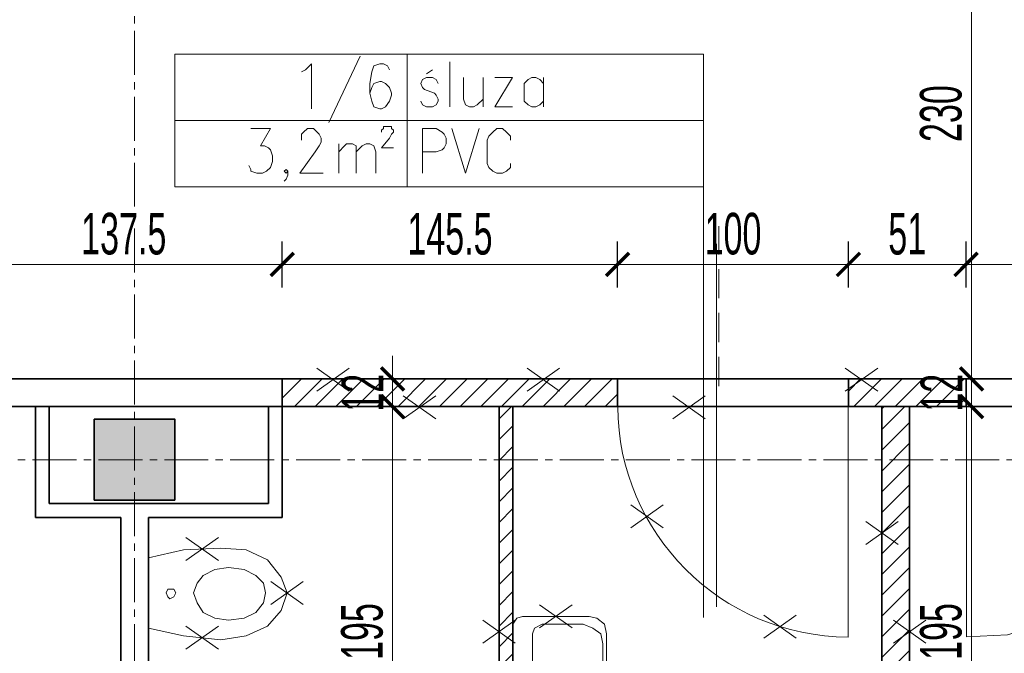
# Model space of a CAD drawing. Header units: millimetres. Extents: x 0 to 12515, y 0 to 27803.
# Tile 39 of 97: x 8334 to 8761, y 21960 to 22235. Entities that reach past the tile are written whole.
import ezdxf

# ---------------------------------------------------------------- set-up
doc = ezdxf.new("R2010")
doc.units = ezdxf.units.MM
for name, pattern in [('ACAD_ISO02W100', [15, 12, -3]), ('CACHE2', [4.7625, 3.175, -1.5875]), ('CENTER2', [28.575, 19.05, -3.175, 3.175, -3.175]), ('DASHED', [19.05, 12.7, -6.35])]:
    doc.linetypes.add(name, pattern=pattern)
for name, color, linetype, lineweight in [('DEMONTARZE', 86, 'Continuous', 18), ('SQ_ISTN.Ściany', 140, 'Continuous', 35), ('SQ_Osie', 220, 'CENTER2', 9), ('SQ_Wyburzenia', 94, 'Continuous', 18), ('SQ_Wymiary', 7, 'Continuous', 5), ('SQ_ZAKRES_OPRACOWANIA', 7, 'ACAD_ISO02W100', 20)]:
    doc.layers.add(name, color=color, linetype=linetype, lineweight=lineweight)
doc.layers.add('PDF _Geometria', color=7, linetype='Continuous')
doc.layers.add('SQ_Widok', color=7, linetype='DASHED', lineweight=15, true_color=0x474747)
doc.styles.add('SQ_Swis721 LtCn BT', font='swisscl.ttf', dxfattribs={"width": 0.8})
doc.dimstyles.new('SQ_100', dxfattribs={"dimscale": 100, "dimtxt": 0.18, "dimasz": 0.1, "dimexe": 0.1, "dimexo": 0.01, "dimgap": 0.04, "dimtad": 1, "dimrnd": 0.5, "dimdsep": 46, "dimtxsty": 'SQ_Swis721 LtCn BT', "dimblk": 'ARCHTICK', "dimcen": 0.1, "dimdle": 0.1, "dimclrd": 256, "dimclre": 256, "dimclrt": 256, "dimaunit": 1, "dimadec": 0, "dimazin": 0, "dimtfac": 1, "dimtix": 1, "dimtmove": 2, "dimatfit": 3, "dimldrblk": 'ARCHTICK', "dimfxl": 0.1, "dimfxlon": 1, "dimtolj": 1, "dimlwd": -1, "dimarcsym": 0})

# ---------------------------------------------------------------- blocks, each defined once
blk = doc.blocks.new('osie bud A')
at = {"layer": 'SQ_ISTN.Ściany', "lineweight": 5}
h = blk.add_hatch(dxfattribs=at)
h.set_pattern_fill('JIS_STN_1E', color=256, scale=10)
h.set_pattern_definition([(45, (46210.293, 23121.439), (-7.071068, 7.071068), []), (45, (46217.343, 23121.439), (-7.071068, 7.071068), [10, -5])])
h.paths.add_polyline_path([(25436.8, 18313.95), (25471.8, 18313.95), (25471.8, 18278.95), (25436.8, 18278.95)])
h.paths.add_polyline_path([(25436.8, 18613.95), (25471.8, 18613.95), (25471.8, 18578.95), (25436.8, 18578.95)])
h.paths.add_polyline_path([(25436.8, 19153.95), (25471.8, 19153.95), (25471.8, 19118.95), (25436.8, 19118.95)])
h.paths.add_polyline_path([(24776.8, 19153.95), (24811.8, 19153.95), (24811.8, 19118.95), (24776.8, 19118.95)])
h.paths.add_polyline_path([(24116.8, 19153.95), (24151.8, 19153.95), (24151.8, 19118.95), (24116.8, 19118.95)])
h.paths.add_polyline_path([(23456.8, 19153.95), (23491.8, 19153.95), (23491.8, 19118.95), (23456.8, 19118.95)])
h.paths.add_polyline_path([(23456.8, 18613.95), (23491.8, 18613.95), (23491.8, 18578.95), (23456.8, 18578.95)])
h.paths.add_polyline_path([(23456.8, 18313.95), (23491.8, 18313.95), (23491.8, 18278.95), (23456.8, 18278.95)])
h.paths.add_polyline_path([(23456.8, 17776.95), (23491.8, 17776.95), (23491.8, 17741.95), (23456.8, 17741.95)])
h.paths.add_polyline_path([(24116.8, 17776.95), (24151.8, 17776.95), (24151.8, 17741.95), (24116.8, 17741.95)])
h.paths.add_polyline_path([(24776.8, 17776.95), (24811.8, 17776.95), (24811.8, 17741.95), (24776.8, 17741.95)])
h.paths.add_polyline_path([(25436.8, 17776.95), (25471.8, 17776.95), (25471.8, 17741.95), (25436.8, 17741.95)])
h.paths.add_polyline_path([(24776.8, 18313.95), (24811.8, 18313.95), (24811.8, 18278.95), (24776.8, 18278.95)])
h.paths.add_polyline_path([(24776.8, 18613.95), (24811.8, 18613.95), (24811.8, 18578.95), (24776.8, 18578.95)])
h.paths.add_polyline_path([(24116.8, 18613.95), (24151.8, 18613.95), (24151.8, 18578.95), (24116.8, 18578.95)])
h.paths.add_polyline_path([(23156.8, 18313.95), (23191.8, 18313.95), (23191.8, 18278.95), (23156.8, 18278.95)])
h.paths.add_polyline_path([(24116.8, 18313.95), (24151.8, 18313.95), (24151.8, 18278.95), (24116.8, 18278.95)])
at = {"layer": 'SQ_ISTN.Ściany'}
blk.add_lwpolyline([(24116.8, 18613.95), (24151.8, 18613.95), (24151.8, 18578.95), (24116.8, 18578.95)], close=True, dxfattribs=at)
at = {"layer": 'SQ_Osie'}
for p, q in [((24134.3, 19372.6), (24134.3, 17597.31)), ((22587.87, 18596.45), (25598.18, 18596.45))]:
    blk.add_line(p, q, dxfattribs=at)
blk = doc.blocks.new('_ArchTick')
at = {"color": 0, "linetype": 'ByBlock', "const_width": 0.15}
blk.add_lwpolyline([(-0.5, -0.5), (0.5, 0.5)], dxfattribs=at)
blk = doc.blocks.new('*D1796')
at = {"layer": 'Defpoints', "color": 0, "transparency": 16777216}
for p in [(8744.4, 22066.92), (8746.41, 22066.92), (8744.4, 21871.91)]:
    blk.add_point(p, dxfattribs=at)
at = {"layer": 'SQ_Wymiary', "transparency": 16777216}
blk.add_line((8746.41, 21861.91), (8746.41, 22076.92), dxfattribs=at)
at = {"layer": 'SQ_Wymiary', "lineweight": -2, "transparency": 16777216}
for p, q in [((8745.4, 22066.92), (8756.41, 22066.92)), ((8745.4, 21871.91), (8756.41, 21871.91))]:
    blk.add_line(p, q, dxfattribs=at)
at = {"layer": 'SQ_Wymiary', "transparency": 16777216, "xscale": 10, "yscale": 10, "zscale": 10}
for p, rotation in [((8746.41, 22066.92), 90), ((8746.41, 21871.91), 270)]:
    blk.add_blockref('_ArchTick', p, dxfattribs=dict(at, rotation=rotation))
at = {"layer": 'SQ_Wymiary', "transparency": 16777216, "insert": (8733.19, 21969.42), "char_height": 18, "attachment_point": 5, "rotation": 90, "style": 'SQ_Swis721 LtCn BT'}
blk.add_mtext('\\A1;195', dxfattribs=at)
blk = doc.blocks.new('*D1797')
at = {"layer": 'Defpoints', "color": 0, "transparency": 16777216}
for p in [(8746.41, 22078.9), (8746.41, 22078.9), (8746.41, 22066.92)]:
    blk.add_point(p, dxfattribs=at)
at = {"layer": 'SQ_Wymiary', "transparency": 16777216}
for p, q in [((8746.41, 22078.9), (8746.41, 22088.9)), ((8746.41, 22066.92), (8746.41, 22078.9)), ((8746.41, 22066.92), (8746.41, 22056.92))]:
    blk.add_line(p, q, dxfattribs=at)
at = {"layer": 'SQ_Wymiary', "lineweight": -2, "transparency": 16777216}
for p, q in [((8746.41, 22078.9), (8756.41, 22078.9)), ((8746.41, 22066.92), (8756.41, 22066.92))]:
    blk.add_line(p, q, dxfattribs=at)
at = {"layer": 'SQ_Wymiary', "transparency": 16777216, "xscale": 10, "yscale": 10, "zscale": 10}
for p, rotation in [((8746.41, 22078.9), 270), ((8746.41, 22066.92), 90)]:
    blk.add_blockref('_ArchTick', p, dxfattribs=dict(at, rotation=rotation))
at = {"layer": 'SQ_Wymiary', "transparency": 16777216, "insert": (8733.37, 22072.91), "char_height": 18, "attachment_point": 5, "rotation": 90, "style": 'SQ_Swis721 LtCn BT'}
blk.add_mtext('\\A1;12', dxfattribs=at)
blk = doc.blocks.new('*D1798')
at = {"layer": 'Defpoints', "color": 0, "transparency": 16777216}
for p in [(8447.55, 22066.91), (8447.55, 21871.91), (8495.4, 21871.91)]:
    blk.add_point(p, dxfattribs=at)
at = {"layer": 'SQ_Wymiary', "transparency": 16777216}
blk.add_line((8495.4, 22076.91), (8495.4, 21861.91), dxfattribs=at)
at = {"layer": 'SQ_Wymiary', "lineweight": -2, "transparency": 16777216}
for p, q in [((8485.4, 22066.91), (8505.4, 22066.91)), ((8485.4, 21871.91), (8505.4, 21871.91))]:
    blk.add_line(p, q, dxfattribs=at)
at = {"layer": 'SQ_Wymiary', "transparency": 16777216, "xscale": 10, "yscale": 10, "zscale": 10}
for p, rotation in [((8495.4, 22066.91), 90), ((8495.4, 21871.91), 270)]:
    blk.add_blockref('_ArchTick', p, dxfattribs=dict(at, rotation=rotation))
at = {"layer": 'SQ_Wymiary', "transparency": 16777216, "insert": (8482.19, 21969.41), "char_height": 18, "attachment_point": 5, "rotation": 90, "style": 'SQ_Swis721 LtCn BT'}
blk.add_mtext('\\A1;195', dxfattribs=at)
blk = doc.blocks.new('*D1799')
at = {"layer": 'Defpoints', "color": 0, "transparency": 16777216}
for p in [(8495.4, 22078.89), (8495.4, 22078.89), (8495.4, 22066.91)]:
    blk.add_point(p, dxfattribs=at)
at = {"layer": 'SQ_Wymiary', "transparency": 16777216}
for p, q in [((8495.4, 22078.89), (8495.4, 22088.89)), ((8495.4, 22066.91), (8495.4, 22078.89)), ((8495.4, 22066.91), (8495.4, 22056.91))]:
    blk.add_line(p, q, dxfattribs=at)
at = {"layer": 'SQ_Wymiary', "lineweight": -2, "transparency": 16777216}
for p, q in [((8495.4, 22078.89), (8505.4, 22078.89)), ((8495.4, 22066.91), (8485.4, 22066.91))]:
    blk.add_line(p, q, dxfattribs=at)
at = {"layer": 'SQ_Wymiary', "transparency": 16777216, "xscale": 10, "yscale": 10, "zscale": 10}
for p, rotation in [((8495.4, 22078.89), 270), ((8495.4, 22066.91), 90)]:
    blk.add_blockref('_ArchTick', p, dxfattribs=dict(at, rotation=rotation))
at = {"layer": 'SQ_Wymiary', "transparency": 16777216, "insert": (8482.37, 22072.9), "char_height": 18, "attachment_point": 5, "rotation": 90, "style": 'SQ_Swis721 LtCn BT'}
blk.add_mtext('\\A1;12', dxfattribs=at)
blk = doc.blocks.new('*D1805')
at = {"layer": 'Defpoints', "color": 0, "transparency": 16777216}
for p in [(8736.56, 22308.91), (8746.41, 22308.91), (8746.41, 22078.9)]:
    blk.add_point(p, dxfattribs=at)
at = {"layer": 'SQ_Wymiary', "transparency": 16777216}
blk.add_line((8746.41, 22068.9), (8746.41, 22318.91), dxfattribs=at)
at = {"layer": 'SQ_Wymiary', "lineweight": -2, "transparency": 16777216}
for p, q in [((8737.56, 22308.91), (8756.41, 22308.91)), ((8746.41, 22078.9), (8756.41, 22078.9))]:
    blk.add_line(p, q, dxfattribs=at)
at = {"layer": 'SQ_Wymiary', "transparency": 16777216, "xscale": 10, "yscale": 10, "zscale": 10}
for p, rotation in [((8746.41, 22308.91), 90), ((8746.41, 22078.9), 270)]:
    blk.add_blockref('_ArchTick', p, dxfattribs=dict(at, rotation=rotation))
at = {"layer": 'SQ_Wymiary', "transparency": 16777216, "insert": (8733.18, 22193.91), "char_height": 18, "attachment_point": 5, "rotation": 90, "style": 'SQ_Swis721 LtCn BT'}
blk.add_mtext('\\A1;230', dxfattribs=at)
blk = doc.blocks.new('*D1769')
at = {"layer": 'Defpoints', "color": 0, "transparency": 16777216}
for p in [(8447.55, 22128.53), (8310.13, 22078.91), (8447.55, 0)]:
    blk.add_point(p, dxfattribs=at)
at = {"layer": 'SQ_Wymiary', "lineweight": -2, "transparency": 16777216}
for p, q in [((8310.13, 22118.53), (8310.13, 22138.53)), ((8447.55, 22118.53), (8447.55, 22138.53))]:
    blk.add_line(p, q, dxfattribs=at)
at = {"layer": 'SQ_Wymiary', "transparency": 16777216}
blk.add_line((8300.13, 22128.53), (8457.55, 22128.53), dxfattribs=at)
at = {"layer": 'SQ_Wymiary', "transparency": 16777216, "xscale": 10, "yscale": 10, "zscale": 10, "rotation": 180}
blk.add_blockref('_ArchTick', (8310.13, 22128.53), dxfattribs=at)
at = {"layer": 'SQ_Wymiary', "transparency": 16777216, "xscale": 10, "yscale": 10, "zscale": 10}
blk.add_blockref('_ArchTick', (8447.55, 22128.53), dxfattribs=at)
at = {"layer": 'SQ_Wymiary', "transparency": 16777216, "insert": (8378.84, 22141.76), "char_height": 18, "attachment_point": 5, "style": 'SQ_Swis721 LtCn BT'}
blk.add_mtext('\\A1;137.5', dxfattribs=at)
blk = doc.blocks.new('*D1770')
at = {"layer": 'Defpoints', "color": 0, "transparency": 16777216}
for p in [(8592.97, 22128.53), (8447.55, 22078.91), (8592.97, 22078.91)]:
    blk.add_point(p, dxfattribs=at)
at = {"layer": 'SQ_Wymiary', "lineweight": -2, "transparency": 16777216}
for p, q in [((8447.55, 22118.53), (8447.55, 22138.53)), ((8592.97, 22118.53), (8592.97, 22138.53))]:
    blk.add_line(p, q, dxfattribs=at)
at = {"layer": 'SQ_Wymiary', "transparency": 16777216}
blk.add_line((8437.55, 22128.53), (8602.97, 22128.53), dxfattribs=at)
at = {"layer": 'SQ_Wymiary', "transparency": 16777216, "xscale": 10, "yscale": 10, "zscale": 10, "rotation": 180}
blk.add_blockref('_ArchTick', (8447.55, 22128.53), dxfattribs=at)
at = {"layer": 'SQ_Wymiary', "transparency": 16777216, "xscale": 10, "yscale": 10, "zscale": 10}
blk.add_blockref('_ArchTick', (8592.97, 22128.53), dxfattribs=at)
at = {"layer": 'SQ_Wymiary', "transparency": 16777216, "insert": (8520.26, 22141.71), "char_height": 18, "attachment_point": 5, "style": 'SQ_Swis721 LtCn BT'}
blk.add_mtext('\\A1;145.5', dxfattribs=at)
blk = doc.blocks.new('*D1771')
at = {"layer": 'Defpoints', "color": 0, "transparency": 16777216}
for p in [(8693.01, 22128.55), (8592.97, 22078.9), (8693.02, 22078.91)]:
    blk.add_point(p, dxfattribs=at)
at = {"layer": 'SQ_Wymiary', "lineweight": -2, "transparency": 16777216}
for p, q in [((8592.96, 22118.53), (8592.96, 22138.53)), ((8693.01, 22118.55), (8693.01, 22138.55))]:
    blk.add_line(p, q, dxfattribs=at)
at = {"layer": 'SQ_Wymiary', "transparency": 16777216}
blk.add_line((8582.96, 22128.53), (8703.01, 22128.55), dxfattribs=at)
at = {"layer": 'SQ_Wymiary', "transparency": 16777216, "xscale": 10, "yscale": 10, "zscale": 10}
for p, rotation in [((8592.96, 22128.53), 180.0092357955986), ((8693.01, 22128.55), 0.009235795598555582)]:
    blk.add_blockref('_ArchTick', p, dxfattribs=dict(at, rotation=rotation))
at = {"layer": 'SQ_Wymiary', "transparency": 16777216, "insert": (8642.98, 22141.76), "char_height": 18, "attachment_point": 5, "rotation": 0.0092, "style": 'SQ_Swis721 LtCn BT'}
blk.add_mtext('\\A1;100', dxfattribs=at)
blk = doc.blocks.new('*D1772')
at = {"layer": 'Defpoints', "color": 0, "transparency": 16777216}
for p in [(8744.02, 22128.55), (8693.02, 22078.9), (8744.02, 22078.9)]:
    blk.add_point(p, dxfattribs=at)
at = {"layer": 'SQ_Wymiary', "lineweight": -2, "transparency": 16777216}
for p, q in [((8693.02, 22118.55), (8693.02, 22138.55)), ((8744.02, 22118.55), (8744.02, 22138.55))]:
    blk.add_line(p, q, dxfattribs=at)
at = {"layer": 'SQ_Wymiary', "transparency": 16777216}
blk.add_line((8683.02, 22128.55), (8754.02, 22128.55), dxfattribs=at)
at = {"layer": 'SQ_Wymiary', "transparency": 16777216, "xscale": 10, "yscale": 10, "zscale": 10}
for p, rotation in [((8693.02, 22128.55), 180.0010037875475), ((8744.02, 22128.55), 0.00100378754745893)]:
    blk.add_blockref('_ArchTick', p, dxfattribs=dict(at, rotation=rotation))
at = {"layer": 'SQ_Wymiary', "transparency": 16777216, "insert": (8718.52, 22141.73), "char_height": 18, "attachment_point": 5, "rotation": 0.001, "style": 'SQ_Swis721 LtCn BT'}
blk.add_mtext('\\A1;51', dxfattribs=at)
blk = doc.blocks.new('*D1773')
at = {"layer": 'Defpoints', "color": 0, "transparency": 16777216}
for p in [(8844.01, 22128.56), (8744.02, 22078.9), (8844.02, 22078.91)]:
    blk.add_point(p, dxfattribs=at)
at = {"layer": 'SQ_Wymiary', "lineweight": -2, "transparency": 16777216}
for p, q in [((8744.01, 22118.55), (8744.01, 22138.55)), ((8844.02, 22118.56), (8844.01, 22138.56))]:
    blk.add_line(p, q, dxfattribs=at)
at = {"layer": 'SQ_Wymiary', "transparency": 16777216}
blk.add_line((8734.01, 22128.55), (8854.01, 22128.56), dxfattribs=at)
at = {"layer": 'SQ_Wymiary', "transparency": 16777216, "xscale": 10, "yscale": 10, "zscale": 10}
for p, rotation in [((8744.01, 22128.55), 180.0077244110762), ((8844.01, 22128.56), 0.007724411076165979)]:
    blk.add_blockref('_ArchTick', p, dxfattribs=dict(at, rotation=rotation))
at = {"layer": 'SQ_Wymiary', "transparency": 16777216, "insert": (8794.01, 22141.77), "char_height": 18, "attachment_point": 5, "rotation": 0.0077, "style": 'SQ_Swis721 LtCn BT'}
blk.add_mtext('\\A1;100', dxfattribs=at)

msp = doc.modelspace()

# ---------------------------------------------------------------- hatches: boundary and pattern name
at = {"layer": 'SQ_Wyburzenia', "lineweight": 35}
h = msp.add_hatch(dxfattribs=at)
h.set_pattern_fill('ANSI31', color=256, scale=2)
h.paths.add_polyline_path([(8592.968, 22066.915), (8592.968, 22078.897), (8447.548, 22078.894), (8447.548, 22066.913)])
h.paths.add_polyline_path([(8844.02, 22078.901), (8844.02, 22066.92), (8980.548, 22066.922), (8980.548, 22078.903)])
h.paths.add_polyline_path([(8744.02, 22066.918), (8744.02, 22078.899), (8693.02, 22078.898), (8693.02, 22066.917)])
h = msp.add_hatch(dxfattribs=at)
h.set_pattern_fill('ANSI31', color=256, scale=2)
h.set_pattern_definition([(45, (-36612.0865, 7324.0716), (-4.4901281, 4.4901281), [])])
h.paths.add_polyline_path([(9037.548, 21871.913), (8994.099, 21871.913), (8994.099, 21865.913), (9037.548, 21865.913)])
h.paths.add_polyline_path([(8994.099, 21871.913), (8968.401, 21871.913), (8968.401, 21865.913), (8994.099, 21865.913)])
h.paths.add_polyline_path([(8898.401, 21871.913), (8885.548, 21871.913), (8885.548, 22066.913), (8879.548, 22066.913), (8879.548, 21871.913), (8844.401, 21871.913), (8844.401, 21865.913), (8898.401, 21865.913)])
h.paths.add_polyline_path([(8593.412, 21871.913), (8547.548, 21871.913), (8547.548, 22066.913), (8541.548, 22066.913), (8541.548, 21871.913), (8530.099, 21871.913), (8530.099, 21865.913), (8593.412, 21865.913)])
h.paths.add_polyline_path([(8460.099, 21871.913), (8389.548, 21871.913), (8389.548, 21865.913), (8460.099, 21865.913)])
h.paths.add_polyline_path([(8719.548, 22066.913), (8707.548, 22066.913), (8707.548, 21871.913), (8693.412, 21871.913), (8693.412, 21865.913), (8707.548, 21865.913), (8707.548, 21465.99), (8719.548, 21465.99), (8719.548, 21865.913), (8744.401, 21865.913), (8744.401, 21871.913), (8719.548, 21871.913)])

# ---------------------------------------------------------------- linework, layer by layer
at = {"layer": 'DEMONTARZE', "color": 240, "true_color": 0xed1f24}
for p, q in [((8462.475, 22083.534), (8476.558, 22073.562)), ((8476.558, 22083.534), (8462.475, 22073.562)), ((8553.705, 22083.534), (8567.788, 22073.562)), ((8567.788, 22083.534), (8553.705, 22073.562)), ((8691.618, 22083.534), (8705.701, 22073.562)), ((8705.701, 22083.534), (8691.618, 22073.562)), ((8500.02, 22071.554), (8514.102, 22061.581)), ((8514.102, 22071.554), (8500.02, 22061.581)), ((8616.857, 22071.554), (8630.94, 22061.581)), ((8630.94, 22071.554), (8616.857, 22061.581)), ((8598.672, 22024.277), (8612.755, 22014.305)), ((8612.755, 22024.277), (8598.672, 22014.305)), ((8700.507, 22017.123), (8714.59, 22007.15)), ((8714.59, 22017.123), (8700.507, 22007.15)), ((8405.779, 22010.209), (8419.862, 22000.237)), ((8419.862, 22010.209), (8405.779, 22000.237)), ((8442.584, 21991.162), (8456.666, 21981.189)), ((8456.666, 21991.162), (8442.584, 21981.189)), ((8559.123, 21981.012), (8573.205, 21971.04)), ((8573.205, 21981.012), (8559.123, 21971.04)), ((8656.28, 21976.507), (8670.363, 21966.535)), ((8670.363, 21976.507), (8656.28, 21966.535)), ((8534.507, 21974.399), (8548.59, 21964.427)), ((8548.59, 21974.399), (8534.507, 21964.427)), ((8712.507, 21974.399), (8726.59, 21964.427)), ((8726.59, 21974.399), (8712.507, 21964.427)), ((8405.779, 21971.709), (8419.862, 21961.737)), ((8419.862, 21971.709), (8405.779, 21961.737))]:
    msp.add_line(p, q, dxfattribs=at)
at = {"layer": 'PDF _Geometria', "lineweight": 13}
for points in [[(8400.957, 22190.905), (8501.647, 22190.905), (8501.647, 22219.67), (8501.647, 22162.131), (8400.957, 22162.131), (8400.957, 22219.67), (8501.647, 22219.67), (8630.257, 22219.67), (8630.257, 22162.131), (8501.647, 22162.131), (8501.647, 22190.905), (8630.257, 22190.905)], [(8455.958, 22212.058), (8457.65, 22212.904), (8460.187, 22215.441), (8460.187, 22195.98)], [(8481.34, 22218.824), (8467.799, 22190.059)], [(8494.035, 22212.904), (8493.189, 22214.595), (8491.498, 22215.441), (8489.798, 22215.441), (8487.261, 22214.595), (8486.415, 22212.058), (8485.569, 22206.975), (8485.569, 22202.746), (8486.415, 22199.363), (8487.261, 22196.825), (8489.798, 22195.98), (8490.644, 22195.98), (8492.335, 22196.825), (8494.035, 22199.363), (8494.872, 22201.9), (8494.872, 22202.746), (8494.035, 22205.283), (8492.335, 22206.975), (8490.644, 22207.829), (8489.798, 22207.829), (8487.261, 22206.975), (8486.415, 22205.283), (8485.569, 22202.746)], [(8520.263, 22216.287), (8520.263, 22196.825)], [(8510.105, 22211.204), (8512.651, 22212.904)], [(8515.188, 22206.975), (8514.334, 22208.666), (8512.651, 22209.512), (8510.105, 22209.512), (8508.413, 22208.666), (8507.568, 22206.975), (8508.413, 22205.283), (8509.259, 22204.437), (8513.497, 22202.746), (8514.334, 22201.9), (8515.188, 22200.208), (8515.188, 22199.363), (8514.334, 22197.671), (8512.651, 22196.825), (8510.105, 22196.825), (8508.413, 22197.671), (8507.568, 22199.363)], [(8526.183, 22209.512), (8526.183, 22200.208), (8527.029, 22197.671), (8528.721, 22196.825), (8530.421, 22196.825), (8532.104, 22197.671), (8534.65, 22200.208)], [(8534.65, 22209.512), (8534.65, 22196.825)], [(8547.337, 22196.825), (8539.725, 22196.825), (8547.337, 22209.512), (8539.725, 22209.512)], [(8560.877, 22206.975), (8559.186, 22208.666), (8557.494, 22209.512), (8555.803, 22209.512), (8554.111, 22208.666), (8552.42, 22206.975), (8552.42, 22199.363), (8554.111, 22197.671), (8555.803, 22196.825), (8557.494, 22196.825), (8559.186, 22197.671), (8560.877, 22199.363)], [(8560.877, 22209.512), (8560.877, 22196.825)], [(8433.959, 22187.513), (8442.417, 22187.513), (8438.188, 22179.901), (8439.879, 22179.901), (8441.571, 22179.055), (8442.417, 22178.21), (8443.263, 22175.672), (8443.263, 22173.135), (8442.417, 22170.598), (8440.725, 22168.897), (8439.034, 22168.052), (8436.496, 22168.052), (8433.959, 22168.897), (8433.959, 22169.743), (8433.105, 22171.435)], [(8455.958, 22182.439), (8455.958, 22184.976), (8456.804, 22185.822), (8458.495, 22187.513), (8461.033, 22187.513), (8462.724, 22185.822), (8463.57, 22184.976), (8464.416, 22183.284), (8464.416, 22181.593), (8463.57, 22179.901), (8461.878, 22177.364), (8455.103, 22168.052), (8465.262, 22168.052)], [(8490.644, 22185.822), (8490.644, 22186.667), (8491.498, 22187.513), (8491.498, 22188.368), (8494.872, 22188.368), (8494.872, 22187.513), (8495.727, 22186.667), (8495.727, 22185.822), (8494.872, 22184.976), (8494.035, 22183.284), (8490.644, 22179.055), (8495.727, 22179.055)], [(8508.413, 22168.052), (8508.413, 22187.513), (8514.334, 22187.513), (8516.88, 22185.822), (8517.726, 22184.976), (8518.571, 22183.284), (8518.571, 22180.747), (8517.726, 22179.055), (8516.88, 22178.21), (8514.334, 22177.364), (8508.413, 22177.364)], [(8521.109, 22187.513), (8527.029, 22168.052), (8532.958, 22187.513)], [(8546.491, 22182.439), (8546.491, 22184.13), (8544.799, 22185.822), (8543.108, 22187.513), (8540.57, 22187.513), (8538.879, 22185.822), (8537.187, 22184.13), (8536.342, 22182.439), (8536.342, 22172.289), (8537.187, 22170.598), (8538.879, 22168.897), (8540.57, 22168.052), (8543.108, 22168.052), (8544.799, 22168.897), (8546.491, 22170.598), (8546.491, 22172.289)], [(8472.028, 22180.747), (8472.028, 22168.052)], [(8472.028, 22177.364), (8474.574, 22179.901), (8475.42, 22180.747), (8477.957, 22180.747), (8479.649, 22179.901), (8479.649, 22168.052)], [(8479.649, 22177.364), (8482.186, 22179.901), (8483.877, 22180.747), (8485.569, 22180.747), (8487.261, 22179.901), (8488.106, 22177.364), (8488.106, 22168.052)], [(8450.029, 22168.897), (8449.183, 22168.052), (8448.337, 22168.897), (8449.183, 22169.743), (8450.029, 22168.897), (8450.029, 22167.206), (8449.183, 22165.514), (8448.337, 22164.669)]]:
    msp.add_lwpolyline(points, dxfattribs=at)
at = {"layer": 'SQ_ISTN.Ściany'}
for p, q in [((8447.548, 22078.894), (8310.134, 22078.913)), ((8447.553, 22066.912), (8310.135, 22066.913)), ((8340.548, 22018.866), (8340.548, 22066.866)), ((8346.548, 22024.866), (8346.548, 22066.866)), ((8441.548, 22066.866), (8441.548, 22024.866)), ((8447.548, 22066.866), (8447.548, 22018.866)), ((8389.548, 22024.866), (8346.548, 22024.866)), ((8441.548, 22024.866), (8389.548, 22024.866)), ((8377.548, 22018.866), (8340.548, 22018.866)), ((8377.548, 22018.866), (8377.548, 21521.413)), ((8389.548, 22018.866), (8389.548, 21521.413)), ((8447.548, 22018.866), (8389.548, 22018.866))]:
    msp.add_line(p, q, dxfattribs=at)
at = {"layer": 'SQ_Widok'}
msp.add_lwpolyline([(8636.871, 22075.754), (8636.871, 22145.134)], dxfattribs=at)
at = {"layer": 'SQ_Wyburzenia', "lineweight": 35}
for p, q in [((8541.548, 22066.913), (8541.548, 21871.913)), ((8547.548, 22066.913), (8547.548, 21871.913)), ((8707.548, 22066.913), (8707.548, 21871.913)), ((8719.548, 22066.913), (8719.548, 21871.913))]:
    msp.add_line(p, q, dxfattribs=at)
at = {"layer": 'SQ_Wyburzenia'}
for points in [[(8635.801, 22137.499), (8635.801, 21980.115)], [(8744.176, 22066.913), (8744.176, 21967.068), (8761.946, 21967.914), (8778.87, 21972.988), (8794.102, 21979.755), (8808.481, 21989.913), (8821.176, 22002.608), (8831.334, 22016.986), (8838.1, 22032.219), (8843.175, 22049.143), (8844.02, 22066.913)]]:
    msp.add_lwpolyline(points, dxfattribs=at)
at = {"layer": 'SQ_Wyburzenia', "lineweight": 35}
msp.add_lwpolyline([(8447.548, 22078.894), (8980.548, 22078.903), (8980.548, 22066.922), (8447.548, 22066.913)], close=True, dxfattribs=at)
for points in [[(8592.968, 22078.913), (8592.968, 22066.913)], [(8693.02, 22066.913), (8693.02, 22078.913)], [(8744.02, 22066.918), (8744.02, 22078.899)]]:
    msp.add_lwpolyline(points, dxfattribs=at)
at = {"layer": 'SQ_Wyburzenia'}
msp.add_lwpolyline([(8692.874, 22066.866), (8692.874, 21967.022, -0.4116726), (8593.02, 22066.866)], format="xyb", dxfattribs=at)
for points in [[(8431.855, 21967.533), (8441.167, 21971.762), (8447.087, 21978.529), (8449.625, 21986.14), (8447.087, 21992.915), (8441.167, 22000.527), (8431.855, 22004.765), (8420.86, 22005.611), (8404.781, 22004.765), (8389.548, 22001.373), (8389.548, 21970.917), (8404.781, 21967.533), (8420.86, 21965.842)], [(8410.702, 21981.912), (8413.239, 21977.683), (8418.322, 21975.145), (8424.243, 21974.3), (8431.009, 21975.145), (8436.092, 21977.683), (8439.466, 21981.912), (8440.321, 21986.14), (8439.466, 21990.378), (8436.092, 21993.761), (8431.009, 21996.299), (8424.243, 21997.144), (8418.322, 21996.299), (8413.239, 21993.761), (8410.702, 21990.378), (8409.01, 21986.14)], [(8401.398, 21986.14), (8400.552, 21987.841), (8398.006, 21987.841), (8397.16, 21986.14), (8398.006, 21984.449), (8398.861, 21983.603), (8400.552, 21984.449)], [(8580.551, 21927.765), (8583.934, 21928.61), (8587.318, 21931.994), (8588.163, 21936.222), (8588.163, 21968.379), (8587.318, 21972.608), (8583.934, 21975.145), (8580.551, 21975.991), (8551.777, 21975.991), (8549.24, 21975.145), (8547.548, 21972.608), (8547.548, 21931.994), (8549.24, 21928.61), (8551.777, 21927.765)], [(8578.014, 21931.994), (8582.243, 21932.839), (8585.626, 21936.222), (8586.472, 21939.605), (8586.472, 21964.142), (8585.626, 21968.379), (8582.243, 21970.917), (8578.014, 21972.608), (8560.244, 21972.608), (8556.861, 21970.917), (8556.006, 21968.379), (8556.006, 21936.222), (8556.861, 21932.839), (8560.244, 21931.994)]]:
    msp.add_lwpolyline(points, close=True, dxfattribs=at)
at = {"layer": 'SQ_Wymiary'}
msp.add_lwpolyline([(8630.257, 22162.131), (8630.257, 21975.433)], dxfattribs=at)

# ---------------------------------------------------------------- block references
at = {"layer": 'SQ_ZAKRES_OPRACOWANIA', "linetype": 'CACHE2', "ltscale": 5, "rotation": 180}
msp.add_blockref('osie bud A', (32517.844, 40640.358), dxfattribs=at)

# ---------------------------------------------------------------- dimensions: what is measured, and where the dimension line sits
at = {"layer": 'SQ_Wymiary'}
for base, p1, p2, picture, middle in [((8746.407, 22308.913), (8746.407, 22078.899), (8736.563, 22308.913), '*D1805', (8733.177, 22193.906)), ((8495.405, 22078.895), (8495.405, 22066.913), (8495.405, 22078.895), '*D1799', (8482.369, 22072.904)), ((8746.407, 22078.899), (8746.407, 22066.918), (8746.406, 22078.899), '*D1797', (8733.371, 22072.909)), ((8495.405, 21871.913), (8447.548, 22066.913), (8447.548, 21871.913), '*D1798', (8482.187, 21969.413)), ((8746.4066, 22066.918), (8744.4015, 21871.9128), (8744.3981, 22066.918), '*D1796', (8733.1884, 21969.4154))]:
    dim = msp.add_linear_dim(base=base, p1=p1, p2=p2, angle=90, dimstyle='SQ_100', dxfattribs=at)
    dim.commit()
    dim.dimension.update_dxf_attribs({"geometry": picture, "text_midpoint": middle})
for base, p1, p2, picture, middle in [((8447.548, 22128.53), (8310.134, 22078.913), (8447.548, 0), '*D1769', (8378.841, 22141.76)), ((8592.968, 22128.53), (8447.548, 22078.913), (8592.968, 22078.913), '*D1770', (8520.258, 22141.713))]:
    dim = msp.add_linear_dim(base=base, p1=p1, p2=p2, dimstyle='SQ_100', dxfattribs=at)
    dim.commit()
    dim.dimension.update_dxf_attribs({"geometry": picture, "text_midpoint": middle})
for p1, p2, distance, picture, middle in [((8592.968, 22078.897), (8693.02, 22078.913), 49.633, '*D1771', (8642.984, 22141.756)), ((8693.02, 22078.898), (8744.02, 22078.899), 49.648, '*D1772', (8718.519, 22141.729)), ((8744.02, 22078.899), (8844.02, 22078.913), 49.648, '*D1773', (8794.012, 22141.772))]:
    dim = msp.add_aligned_dim(p1=p1, p2=p2, distance=distance, dimstyle='SQ_100', dxfattribs=at)
    dim.commit()
    dim.dimension.update_dxf_attribs({"geometry": picture, "text_midpoint": middle})

doc.saveas('drawing.dxf')
